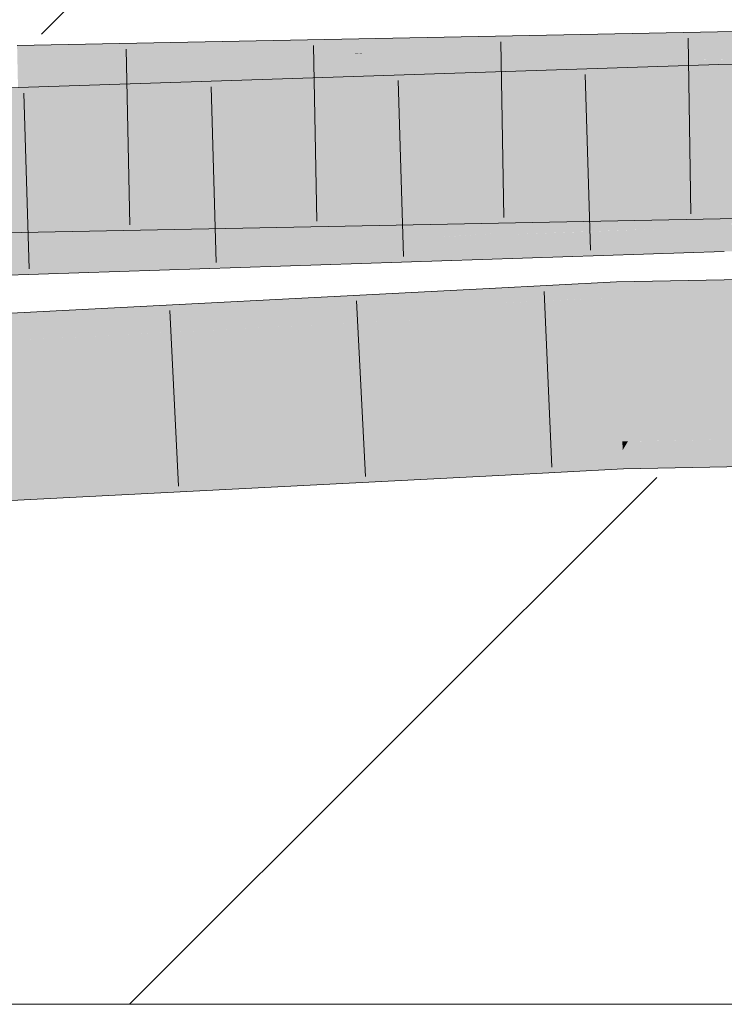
# Model space of a CAD drawing. Extents: x -420 to 300, y 62 to 1162.
# Tile 125 of 130: x 204.239 to 205.18, y 723.005 to 724.321. Entities that reach past the tile are written whole.
import ezdxf
from ezdxf.lldxf.tags import DXFTag

# ---------------------------------------------------------------- set-up
doc = ezdxf.new("R2010")
doc.units = 0
doc.layers.get('0').update_dxf_attribs({"lineweight": 35})
doc.layers.add('E_Detail_Linie_Text_Bem', color=7, linetype='Continuous', lineweight=13)
for name, color, linetype, lineweight, true_color in [('E_Detail_Wandschraffur', 7, 'Continuous', 5, 0xc0c0c0), ('E_Leerrohr 25-A06G9FCX8I', 7, 'Continuous', 9, 0xff8000), ('E_Leerrohr 25-Shading', 7, 'Continuous', 9, 0xff8000)]:
    doc.layers.add(name, color=color, linetype=linetype, lineweight=lineweight, true_color=true_color)
tags = doc.linetypes.add('fein_strichliert', pattern=[4, 1, -2, 1]).pattern_tags.tags
tags[8:9] = [DXFTag(74, 4), DXFTag(75, 0), DXFTag(340, '0'), DXFTag(46, 0.0), DXFTag(50, 0.0), DXFTag(44, 0.0), DXFTag(45, 0.0)]
tags[6:7] = [DXFTag(74, 4), DXFTag(75, 0), DXFTag(340, '0'), DXFTag(46, 0.0), DXFTag(50, 0.0), DXFTag(44, 0.0), DXFTag(45, 0.0)]
tags[4:5] = [DXFTag(74, 4), DXFTag(75, 0), DXFTag(340, '0'), DXFTag(46, 0.0), DXFTag(50, 0.0), DXFTag(44, 0.0), DXFTag(45, 0.0)]

# ---------------------------------------------------------------- blocks, each defined once
blk = doc.blocks.new('Shading-A06G9EZD8I', base_point=(169.7832, 721.9892))
at = {"layer": 'E_Leerrohr 25-Shading', "color": 43, "true_color": 0xd7ab7f}
for points in [[(204.6836, 724.2582), (205.065, 724.2975), (204.4381, 724.2534), (204.7013, 724.2764)], [(205.1939, 724.2994), (205.1938, 724.3049), (204.6836, 724.2582), (205.065, 724.2975)], [(205.1939, 724.2994), (204.6836, 724.2582), (204.8826, 724.2622)], [(204.7013, 724.2764), (204.9802, 724.3007), (204.6872, 724.2756), (204.6909, 724.295)], [(205.1243, 724.3035), (204.9802, 724.3007), (205.065, 724.2975), (204.7013, 724.2764)], [(204.8826, 724.2622), (205.049, 724.2654), (205.1939, 724.2994), (205.1941, 724.2853)], [(205.065, 724.2975), (205.1938, 724.3049), (205.1243, 724.3035)], [(204.6909, 724.295), (204.2358, 724.2861), (204.6872, 724.2756), (204.2366, 724.2495)], [(205.049, 724.2654), (205.1944, 724.2683), (205.1941, 724.2853)], [(204.4381, 724.2534), (204.6871, 724.2751), (204.2366, 724.2495), (204.6872, 724.2756)], [(204.6871, 724.2751), (204.7013, 724.2764), (204.6872, 724.2756)], [(205.5095, 724.2697), (205.4195, 724.2674), (205.174, 724.2243), (205.1738, 724.2318)], [(205.5095, 724.2697), (205.174, 724.2243), (205.2758, 724.232)], [(204.7937, 724.2117), (205.088, 724.2567), (204.5868, 724.2049)], [(204.7937, 724.2117), (205.173, 724.2568), (205.088, 724.2567), (205.1729, 724.2609)], [(205.1734, 724.2456), (205.173, 724.2568), (204.9652, 724.2174), (204.7937, 724.2117)], [(204.7967, 724.2266), (205.088, 724.2567), (204.7996, 724.2422)], [(205.1086, 724.2588), (204.8008, 724.2486), (205.088, 724.2567), (204.7996, 724.2422)], [(205.088, 724.2567), (205.1729, 724.2609), (205.1086, 724.2588)], [(205.2222, 724.2622), (205.1729, 724.2609), (205.173, 724.2568)], [(205.1734, 724.2456), (205.3248, 724.2649), (205.173, 724.2568), (205.2222, 724.2622)], [(205.1738, 724.2318), (205.4195, 724.2674), (205.1734, 724.2456), (205.3248, 724.2649)], [(204.8008, 724.2486), (203.0279, 724.1899), (204.7996, 724.2422), (203.029, 724.1534)], [(204.9652, 724.2174), (205.1112, 724.2222), (205.1734, 724.2456), (205.1738, 724.2318)], [(204.5868, 724.2049), (204.7967, 724.2266), (203.029, 724.1534), (204.7996, 724.2422)], [(205.1112, 724.2222), (205.174, 724.2243), (205.1738, 724.2318)], [(205.2758, 724.232), (205.174, 724.2243), (205.239, 724.226)], [(204.2405, 724.0728), (204.2413, 724.0361), (204.9489, 724.0867), (205.0125, 724.0848)], [(205.0125, 724.0848), (205.0837, 724.0894), (204.9489, 724.0867)], [(205.0837, 724.0894), (205.0125, 724.0848), (205.1972, 724.0847), (205.1973, 724.0795)], [(205.1972, 724.0847), (205.1971, 724.0916), (205.0837, 724.0894)], [(204.204, 724.0352), (204.2413, 724.0361), (203.2745, 724.0494), (204.2405, 724.0728)], [(205.124, 724.0816), (205.0125, 724.0848), (205.1977, 724.0549), (204.2413, 724.0361)], [(205.124, 724.0816), (205.1977, 724.0549), (205.1975, 724.0674)], [(205.1973, 724.0795), (205.124, 724.0816), (205.1975, 724.0674)], [(205.1794, 724.0425), (205.1792, 724.0476), (205.0786, 724.0443)], [(205.6064, 724.0328), (205.1822, 724.0477), (205.3188, 724.0393), (205.1792, 724.0476)], [(205.3188, 724.0393), (205.1792, 724.0476), (205.1794, 724.0425)], [(204.808, 724.0306), (204.8816, 724.0354), (204.6088, 724.0287), (204.8051, 724.0353)], [(204.9043, 724.0354), (204.8043, 724.0303), (204.9439, 724.0355)], [(204.8816, 724.0354), (204.8043, 724.0303), (204.9043, 724.0354)], [(204.8816, 724.0354), (204.9561, 724.0402), (204.8051, 724.0353)], [(204.9923, 724.0364), (204.9866, 724.037), (204.8509, 724.0318), (204.8491, 724.032)], [(205.0143, 724.0195), (204.9923, 724.0364), (204.8509, 724.0318)], [(204.9939, 724.04), (204.9561, 724.0402), (204.9043, 724.0354), (204.8816, 724.0354)], [(205.0541, 724.0396), (204.9939, 724.04), (204.9439, 724.0355), (204.9043, 724.0354)], [(205.0786, 724.0443), (204.9561, 724.0402), (204.9939, 724.04)], [(205.1076, 724.0402), (205.1003, 724.0413), (204.9923, 724.0364), (204.9866, 724.037)], [(205.1617, 724.0185), (205.1076, 724.0402), (204.9923, 724.0364)], [(205.0143, 724.0195), (205.1803, 724.011), (204.9923, 724.0364), (205.1617, 724.0185)], [(205.1495, 724.0431), (205.0786, 724.0443), (205.0541, 724.0396), (204.9939, 724.04)], [(205.1495, 724.0431), (205.1003, 724.0413), (205.1794, 724.0425), (205.1076, 724.0402)], [(205.1794, 724.0425), (205.1076, 724.0402), (205.1797, 724.03)], [(205.1797, 724.03), (205.1076, 724.0402), (205.1801, 724.0165), (205.1617, 724.0185)], [(205.2139, 724.0417), (205.1794, 724.0425), (205.2897, 724.0139), (205.1797, 724.03)], [(204.6088, 724.0287), (203.0344, 723.9767), (204.6091, 724.0287), (204.6639, 724.0261)], [(203.0347, 723.9648), (204.6748, 724.0255), (203.0344, 723.9767), (204.6639, 724.0261)], [(204.6748, 724.0255), (203.0347, 723.9648), (204.6929, 724.0246), (203.0355, 723.9401)], [(204.6929, 724.0246), (203.0355, 723.9401), (205.0532, 724.0068)], [(204.6639, 724.0261), (204.8043, 724.0303), (204.6091, 724.0287), (204.808, 724.0306)], [(204.6748, 724.0255), (204.8043, 724.0303), (204.6639, 724.0261)], [(204.8043, 724.0303), (204.6748, 724.0255), (204.6929, 724.0246)], [(204.8043, 724.0303), (204.6929, 724.0246), (205.1437, 724.0098), (205.0532, 724.0068)], [(204.8491, 724.032), (204.8043, 724.0303), (204.8509, 724.0318)], [(204.8043, 724.0303), (205.0143, 724.0195), (204.8509, 724.0318)], [(204.8043, 724.0303), (205.1437, 724.0098), (205.0143, 724.0195)], [(205.2897, 724.0139), (205.1797, 724.03), (205.2209, 724.0121), (205.1801, 724.0165)], [(205.1437, 724.0098), (205.1803, 724.011), (205.0143, 724.0195)], [(205.1617, 724.0185), (205.1803, 724.011), (205.1801, 724.0165)], [(205.1801, 724.0165), (205.1803, 724.011), (205.2209, 724.0121)], [(205.0372, 723.9525), (205.0365, 723.9702), (204.8673, 723.9445), (204.8665, 723.9613)], [(205.2046, 723.9556), (205.2044, 723.9734), (205.0372, 723.9525), (205.0365, 723.9702)], [(204.7522, 723.9393), (204.8673, 723.9445), (203.9373, 723.9139), (204.8665, 723.9613)], [(205.2046, 723.9532), (205.2046, 723.9556), (205.0373, 723.9496), (205.0372, 723.9525)], [(203.084, 723.8549), (204.8675, 723.9412), (204.7522, 723.9393), (204.8674, 723.9429)], [(204.8676, 723.9396), (204.8675, 723.9412), (203.084, 723.8548), (203.084, 723.8549)], [(204.8674, 723.9429), (204.8673, 723.9445), (204.7522, 723.9393)], [(204.9599, 723.9458), (205.0373, 723.9496), (204.8673, 723.9445), (205.0372, 723.9525)], [(204.9599, 723.9458), (204.8673, 723.9445), (204.8674, 723.9429)], [(204.8675, 723.9412), (204.9599, 723.9458), (204.8674, 723.9429)], [(205.0373, 723.9479), (205.0373, 723.9496), (204.8676, 723.9396), (204.8675, 723.9412)], [(204.8676, 723.9396), (204.8681, 723.9301), (205.0373, 723.9479), (205.0377, 723.9379)], [(205.2046, 723.9514), (205.2046, 723.9532), (205.0373, 723.9479), (205.0373, 723.9496)], [(205.0373, 723.9479), (205.0377, 723.9379), (205.2046, 723.9514), (205.2047, 723.941)], [(205.0377, 723.9379), (205.0379, 723.9336), (205.2047, 723.941), (205.2048, 723.9369)], [(203.0836, 723.863), (204.7522, 723.9393), (203.0833, 723.8703), (203.9373, 723.9139)], [(203.084, 723.8549), (204.7522, 723.9393), (203.0836, 723.863)], [(203.084, 723.8548), (203.0842, 723.8494), (204.8676, 723.9396), (204.8681, 723.9301)], [(203.0842, 723.8494), (203.0849, 723.8337), (204.8681, 723.9301), (204.8683, 723.9247)], [(204.8681, 723.9301), (204.8683, 723.9247), (205.0377, 723.9379), (205.0379, 723.9336)], [(205.0446, 723.7454), (205.0442, 723.757), (204.8781, 723.7345), (204.8774, 723.7482)], [(205.0446, 723.7454), (205.0516, 723.7571), (205.0442, 723.757)], [(205.0446, 723.7454), (205.2065, 723.7496), (205.0516, 723.7571), (205.2064, 723.7591)], [(205.2064, 723.7591), (205.2064, 723.7601), (205.0516, 723.7571)], [(204.836, 723.7461), (203.0926, 723.6571), (203.0937, 723.6321)], [(203.0942, 723.6205), (204.836, 723.7461), (203.0937, 723.6321)], [(204.836, 723.7461), (203.0942, 723.6205), (204.8781, 723.7345), (203.0959, 723.6206)], [(204.836, 723.7461), (204.8781, 723.7345), (204.8774, 723.7482)], [(204.8792, 723.7117), (205.0455, 723.7204), (204.8781, 723.7345), (205.0446, 723.7454)], [(205.0455, 723.7204), (205.2067, 723.7235), (205.0446, 723.7454), (205.2065, 723.7496)], [(203.0959, 723.6206), (204.8792, 723.7117), (204.8781, 723.7345)]]:
    blk.add_solid(points, dxfattribs=at)
at = {"layer": 'E_Leerrohr 25-Shading', "color": 31, "true_color": 0xfabd7f}
for points in [[(204.6668, 724.1696), (204.6836, 724.2582), (204.4251, 724.1648), (204.4381, 724.2534)], [(204.8613, 724.1733), (204.8826, 724.2622), (204.6668, 724.1696), (204.6836, 724.2582)], [(205.049, 724.2654), (204.8826, 724.2622), (205.0223, 724.1765), (204.8613, 724.1733)], [(205.0223, 724.1765), (205.1591, 724.1792), (205.049, 724.2654), (205.1918, 724.2682)], [(205.1591, 724.1792), (205.1957, 724.1799), (205.1918, 724.2682), (205.1944, 724.2683)], [(204.4381, 724.2534), (204.2366, 724.2495), (204.4251, 724.1648), (204.2386, 724.1611)], [(204.9652, 724.2174), (204.7937, 724.2117), (204.9444, 724.1283), (204.7775, 724.1228)], [(204.9652, 724.2174), (204.9501, 724.1528), (205.1112, 724.2222), (205.0918, 724.1559)], [(205.1112, 724.2222), (205.0918, 724.1559), (205.174, 724.2243), (205.176, 724.1578)], [(205.2145, 724.1586), (205.239, 724.226), (205.176, 724.1578), (205.174, 724.2243)], [(203.029, 724.1534), (204.5853, 724.1939), (204.5868, 724.2049)], [(204.7775, 724.1228), (204.7937, 724.2117), (204.5744, 724.116), (204.5868, 724.2049)], [(204.5853, 724.1939), (203.029, 724.1534), (204.578, 724.142), (203.8239, 724.1221)], [(205.0538, 724.167), (205.1591, 724.1792), (205.0223, 724.1765)], [(205.1591, 724.1792), (205.0538, 724.167), (205.1959, 724.1655), (205.1966, 724.1238)], [(205.1959, 724.1655), (205.1957, 724.1799), (205.1591, 724.1792)], [(204.6742, 724.1276), (204.4251, 724.1648), (204.2394, 724.1222), (204.2386, 724.1611)], [(204.782, 724.1473), (204.6668, 724.1696), (204.578, 724.142), (204.4251, 724.1648)], [(204.9145, 724.1509), (204.9411, 724.1539), (204.6668, 724.1696), (204.8613, 724.1733)], [(204.9145, 724.1509), (204.6668, 724.1696), (204.782, 724.1473)], [(205.0223, 724.1765), (204.8613, 724.1733), (205.0538, 724.167), (204.9411, 724.1539)], [(205.1966, 724.1238), (205.0538, 724.167), (205.1971, 724.0916), (204.9411, 724.1539)], [(204.9499, 724.1518), (204.9411, 724.1539), (204.9145, 724.1509)], [(205.0837, 724.0894), (205.1971, 724.0916), (204.9145, 724.1509), (204.9499, 724.1518)], [(204.9501, 724.1528), (204.9444, 724.1283), (205.0918, 724.1559), (205.0851, 724.1329)], [(205.0918, 724.1559), (205.0851, 724.1329), (205.176, 724.1578), (205.1766, 724.136)], [(205.2066, 724.1368), (205.2145, 724.1586), (205.1766, 724.136), (205.176, 724.1578)], [(203.8239, 724.1221), (203.98, 724.116), (204.578, 724.142), (204.5763, 724.1301)], [(204.6917, 724.1251), (204.8205, 724.14), (204.578, 724.142), (204.782, 724.1473)], [(205.078, 724.0904), (204.8205, 724.14), (204.9332, 724.089), (204.6917, 724.1251)], [(204.8205, 724.14), (204.9145, 724.1509), (204.782, 724.1473)], [(205.0837, 724.0894), (204.9145, 724.1509), (204.8205, 724.14)], [(203.5385, 724.113), (204.2394, 724.1222), (204.2392, 724.1331)], [(204.2394, 724.1222), (204.6917, 724.1251), (204.6742, 724.1276)], [(204.2394, 724.1222), (204.2857, 724.1024), (204.6917, 724.1251), (204.529, 724.1062)], [(204.3195, 724.1076), (204.5744, 724.116), (204.3212, 724.124), (204.5763, 724.1301)], [(204.7909, 724.1102), (204.6917, 724.1251), (204.529, 724.1062)], [(204.9444, 724.1283), (204.7775, 724.1228), (204.9638, 724.1237), (204.8282, 724.1134)], [(204.9638, 724.1237), (205.0851, 724.1329), (204.9444, 724.1283)], [(205.0851, 724.1329), (204.9638, 724.1237), (205.1775, 724.1057), (205.1785, 724.073)], [(205.1775, 724.1057), (205.1766, 724.136), (205.0851, 724.1329)], [(205.4311, 724.0542), (205.2066, 724.1368), (205.1775, 724.1057), (205.1766, 724.136)], [(204.2399, 724.1017), (204.2394, 724.1222), (203.2731, 724.1047), (203.6564, 724.1146)], [(203.9878, 724.0966), (204.3195, 724.1076), (203.9892, 724.1162), (204.3212, 724.124)], [(204.2857, 724.1024), (204.2394, 724.1222), (204.2399, 724.1017)], [(204.6752, 724.1017), (204.5744, 724.116), (204.5009, 724.0884), (204.3195, 724.1076)], [(204.8282, 724.1134), (204.7775, 724.1228), (204.6752, 724.1017), (204.5744, 724.116)], [(205.1792, 724.0483), (204.8282, 724.1134), (205.0786, 724.0443), (204.6752, 724.1017)], [(205.1785, 724.073), (204.9638, 724.1237), (205.1792, 724.0483), (204.8282, 724.1134)], [(204.2399, 724.1017), (203.2731, 724.1047), (203.2736, 724.0846)], [(203.2736, 724.0846), (203.2739, 724.0739), (204.2399, 724.1017), (204.2403, 724.0823)], [(204.5009, 724.0884), (204.3195, 724.1076), (204.3005, 724.0732), (203.9878, 724.0966)], [(204.2403, 724.0823), (204.3307, 724.0832), (204.2399, 724.1017), (204.2857, 724.1024)], [(204.2857, 724.1024), (204.3307, 724.0832), (204.529, 724.1062)], [(204.3307, 724.0832), (204.9332, 724.089), (204.529, 724.1062), (204.7909, 724.1102)], [(205.0786, 724.0443), (204.6752, 724.1017), (204.9561, 724.0402), (204.5009, 724.0884)], [(205.3559, 724.0522), (205.1775, 724.1057), (205.2739, 724.0501), (205.1785, 724.073)], [(205.4311, 724.0542), (205.1775, 724.1057), (205.3559, 724.0522)], [(204.3005, 724.0732), (203.9878, 724.0966), (204.068, 724.0554), (203.536, 724.0817)], [(204.9489, 724.0867), (204.9332, 724.089), (204.2405, 724.0728), (204.3307, 724.0832)], [(204.9561, 724.0402), (204.5009, 724.0884), (204.8051, 724.0353), (204.3005, 724.0732)], [(204.9489, 724.0867), (205.0837, 724.0894), (204.9332, 724.089), (205.078, 724.0904)], [(205.1971, 724.0916), (205.0837, 724.0894), (205.1971, 724.0916)], [(204.2403, 724.0823), (203.2739, 724.0739), (204.2405, 724.0728), (203.2744, 724.0547)], [(203.2744, 724.0547), (203.2745, 724.0494), (204.2405, 724.0728)], [(204.8051, 724.0353), (204.3005, 724.0732), (204.6088, 724.0287), (204.068, 724.0554)], [(204.2405, 724.0728), (204.3307, 724.0832), (204.2403, 724.0823)], [(205.1785, 724.073), (205.1792, 724.0476), (205.2739, 724.0501)], [(204.068, 724.0554), (203.0344, 723.9767), (204.6088, 724.0287)], [(205.1792, 724.0483), (205.0786, 724.0443), (205.1792, 724.0476)], [(205.04, 723.8732), (205.0379, 723.9336), (204.8712, 723.8697), (204.8683, 723.9247)], [(205.2053, 723.8739), (205.2048, 723.9369), (205.04, 723.8732), (205.0379, 723.9336)], [(204.8712, 723.8697), (204.8683, 723.9247), (203.0915, 723.834)], [(203.0849, 723.8337), (204.8712, 723.8697), (203.0915, 723.834)], [(203.0849, 723.8337), (204.8345, 723.8345), (204.8712, 723.8697), (204.8729, 723.8365)], [(204.8729, 723.8365), (205.041, 723.8453), (204.8712, 723.8697), (205.04, 723.8732)], [(205.04, 723.8732), (205.2055, 723.851), (205.2053, 723.8739)], [(205.04, 723.8732), (205.041, 723.8453), (205.2055, 723.851), (205.0481, 723.8454)], [(205.0481, 723.8454), (205.2056, 723.8484), (205.2055, 723.851)], [(204.836, 723.7461), (204.8774, 723.7482), (204.8345, 723.8345), (204.8729, 723.8365)], [(205.0442, 723.757), (205.041, 723.8453), (204.8774, 723.7482), (204.8729, 723.8365)], [(205.2064, 723.7601), (205.2056, 723.8484), (205.0442, 723.757), (205.041, 723.8453)], [(204.8345, 723.8345), (203.0849, 723.8337), (203.0861, 723.8059)], [(203.0888, 723.7454), (204.8345, 723.8345), (203.0861, 723.8059)], [(203.0926, 723.6571), (204.836, 723.7461), (203.0888, 723.7454), (204.8345, 723.8345)]]:
    blk.add_solid(points, dxfattribs=at)
blk = doc.blocks.new('Referenz-A06G9FCZ8I')
at = {"layer": 'E_Detail_Linie_Text_Bem', "linetype": 'Continuous', "ltscale": 0.13}
blk.add_line((247.8967, 723.0049), (199.9186, 723.0049), dxfattribs=at)
at = {"layer": 'E_Detail_Wandschraffur', "linetype": 'fein_strichliert', "ltscale": 0.13}
blk.add_line((204.2684, 724.3015), (205.4718, 725.5049), dxfattribs=at)
at = {"layer": 'E_Detail_Wandschraffur', "linetype": 'ByBlock', "ltscale": 0.13}
blk.add_line((204.386, 723.0049), (205.09, 723.7089), dxfattribs=at)
at = {"layer": 'E_Leerrohr 25-A06G9FCX8I', "linetype": 'Continuous', "ltscale": 0.13}
for p, q in [((207.2873, 724.3163), (205.1729, 724.2609)), ((205.1938, 724.3049), (204.2358, 724.2861)), ((205.132, 724.2962), (205.1357, 724.0612)), ((204.6317, 724.2864), (204.6362, 724.0514)), ((204.8818, 724.2913), (204.8859, 724.0563)), ((204.3815, 724.2814), (204.3864, 724.0465)), ((205.1729, 724.2609), (203.0279, 724.1899)), ((204.9945, 724.2475), (205.0015, 724.0126)), ((204.4948, 724.231), (204.5018, 723.9961)), ((204.7447, 724.2393), (204.7517, 724.0044)), ((204.2449, 724.2227), (204.2519, 723.9878)), ((205.1977, 724.0549), (204.2413, 724.0361)), ((204.2413, 724.0361), (203.2754, 724.0128)), ((205.1803, 724.011), (203.0355, 723.9401)), ((205.0365, 723.9702), (204.8665, 723.9613)), ((205.2044, 723.9735), (205.0365, 723.9702)), ((204.8665, 723.9613), (203.0833, 723.8703)), ((204.9396, 723.9576), (204.9501, 723.7229)), ((204.6893, 723.9448), (204.7011, 723.7101)), ((204.4397, 723.932), (204.4513, 723.6973)), ((205.0455, 723.7204), (204.8792, 723.7116)), ((205.2067, 723.7235), (205.0455, 723.7204)), ((204.8792, 723.7116), (203.0942, 723.6205))]:
    blk.add_line(p, q, dxfattribs=at)

msp = doc.modelspace()

# ---------------------------------------------------------------- block references
at = {"color": 8, "lineweight": 25, "ltscale": 0.25, "true_color": 0x808080}
msp.add_blockref('Referenz-A06G9FCZ8I', (0, 0), dxfattribs=at)
msp.add_blockref('Shading-A06G9EZD8I', (169.7832, 721.9892))

doc.saveas('drawing.dxf')
